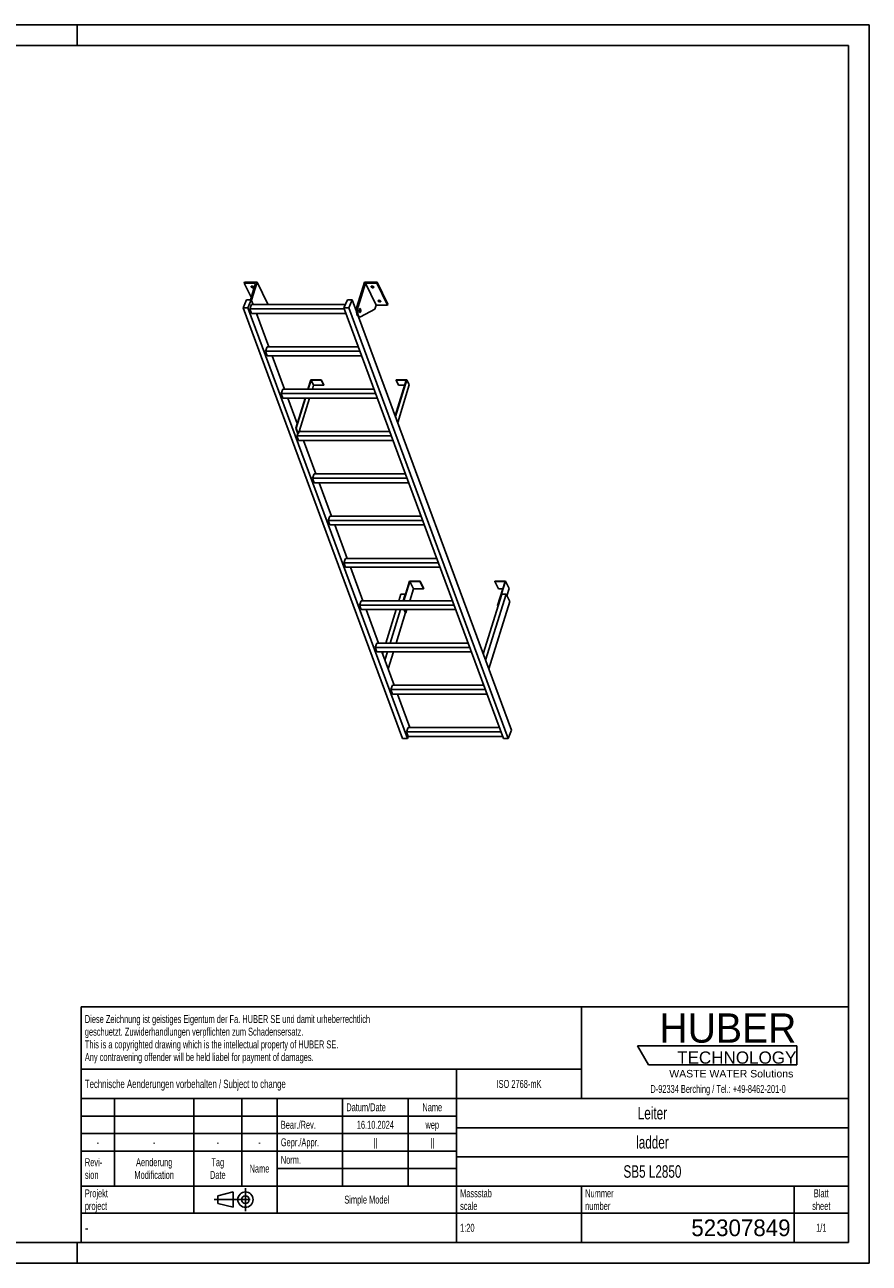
# Model space of a CAD drawing. Header units: millimetres. Extents: x 0 to 8400, y 0 to 5940.
# Tile 2 of 2: x 4349 to 8400, y 0 to 5940. Entities that reach past the tile are written whole.
import ezdxf

# ---------------------------------------------------------------- set-up
doc = ezdxf.new("R2010")
doc.units = ezdxf.units.MM
doc.header["$LTSCALE"] = 462
doc.linetypes.add('CENTER', pattern=[0.6, 0.375, -0.075, 0.075, -0.075])
doc.layers.get('0').update_dxf_attribs({"linetype": 'CONTINUOUS'})
for name, color, linetype in [('005_AXIS', 7, 'CONTINUOUS'), ('HUBER_Logo_BL1', 7, 'CONTINUOUS'), ('HUBER_Logo_BL2', 7, 'CONTINUOUS')]:
    doc.layers.add(name, color=color, linetype=linetype)
doc.styles.get("Standard").update_dxf_attribs({"font": 'txt', "width": 0.7})
doc.styles.add('TEXTSTYLE_2', font='txt')
doc.styles.add('TEXTSTYLE_3', font='arial.ttf')
doc.styles.add('TEXTSTYLE_5', font='txt', dxfattribs={"width": 0.8})
doc.styles.add('TEXTSTYLE_6', font='txt')

# ---------------------------------------------------------------- blocks, each defined once
blk = doc.blocks.new('HUBER_LOGO_BL1', base_point=(7675, 1007.5))
at = {"layer": 'HUBER_Logo_BL1', "color": 2, "linetype": 'Continuous', "attachment_point": 3, "line_spacing_factor": 0.78}
for s, insert, char_height, width, style in [('HUBER\\P\\fArial;\\H58.5;TECHNOLOGY ', (8050.7, 1198.2), 140.4, 775.343, 'TEXTSTYLE_2'), ('WASTE WATER Solutions', (8036, 927.2), 36, 594.067, 'TEXTSTYLE_3')]:
    blk.add_mtext(s, dxfattribs=dict(at, insert=insert, char_height=char_height, width=width, style=style))
at = {"layer": 'HUBER_Logo_BL1', "color": 2, "linetype": 'Continuous', "insert": (7675, 854.8), "char_height": 38, "width": 1621.786, "attachment_point": 2, "line_spacing_factor": 0.96}
blk.add_mtext('D-92334 Berching / Tel.: +49-8462-201-0', dxfattribs=at)
blk = doc.blocks.new('PROJEKTIONSMETHODE_1_BL3', base_point=(5360, 305))
at = {"color": 2, "linetype": 'CENTER'}
for p, q in [((5407.7, 360), (5407.7, 250)), ((5257.3, 305), (5462.7, 305))]:
    blk.add_line(p, q, dxfattribs=at)
at = {"color": 2, "linetype": 'Continuous'}
for p, q in [((5275.7, 323.3), (5349, 341.7)), ((5275.7, 286.7), (5275.7, 323.3)), ((5349, 268.3), (5349, 341.7)), ((5275.7, 286.7), (5349, 268.3))]:
    blk.add_line(p, q, dxfattribs=at)
for radius in [36.7, 18.3]:
    blk.add_circle((5407.7, 305), radius, dxfattribs=at)
blk = doc.blocks.new('*T13')
at = {"color": 3, "linetype": 'Continuous'}
for p, q in [((0, 0), (3680, 0)), ((0, 0), (0, -1130)), ((2400, 0), (2400, -440)), ((3680, 0), (3680, -1130)), ((0, -300), (2400, -300)), ((1800, -300), (1800, -1130)), ((0, -440), (3680, -440)), ((160, -440), (160, -860)), ((540, -440), (540, -990)), ((770, -440), (770, -860)), ((940, -440), (940, -990)), ((1254, -440), (1254, -860)), ((1568, -440), (1568, -860)), ((0, -524), (1800, -524)), ((1800, -580), (3680, -580)), ((0, -608), (1800, -608)), ((0, -692), (1800, -692)), ((1800, -720), (3680, -720)), ((940, -776), (1800, -776)), ((0, -860), (3680, -860)), ((2400, -860), (2400, -1130)), ((3420, -860), (3420, -1130)), ((0, -990), (3680, -990)), ((0, -1130), (3680, -1130))]:
    blk.add_line(p, q, dxfattribs=at)
at = {"color": 2, "linetype": 'Continuous', "line_spacing_factor": 0.96}
for s, insert, char_height, width, attachment_point in [('Diese Zeichnung ist geistiges Eigentum der Fa. HUBER SE und damit urheberrechtlich \\Pgeschuetzt. Zuwiderhandlungen verpflichten zum Schadensersatz.\\PThis is a copyrighted drawing which is the intellectual property of HUBER SE.\\PAny contravening offender will be held liabel for payment of damages.', (17.5, -39.8), 38, 4429.714, 1), ('Technische Aenderungen vorbehalten / Subject to change', (17.5, -350), 40, 3049.524, 1), ('ISO 2768-mK', (2100, -351), 38, 665.905, 2), ('Datum/Date', (1271.5, -463), 38, 584.476, 1), ('Name', (1684, -463), 38, 253.333, 2), ('Leiter', (2740, -480), 60, 480, 2), ('Bear./Rev.', (957.5, -547), 38, 544.667, 1), ('16.10.2024', (1411, -547), 38, 546.476, 2), ('wep', (1684, -547), 38, 199.048, 2), ('-', (80, -631), 38, 68.762, 2), ('-', (350, -631), 38, 68.762, 2), ('-', (655, -631), 38, 68.762, 2), ('-', (855, -631), 38, 68.762, 2), ('Gepr./Appr.', (957.5, -631), 38, 598.952, 1), ('||', (1411, -631), 38, 101.333, 2), ('||', (1684, -631), 38, 101.333, 2), ('ladder', (2740, -620), 60, 502.857, 2), ('Revi-\\Psion', (17.5, -726.6), 38, 276.857, 1), ('Aenderung\\PModification', (350, -726.6), 38, 606.19, 2), ('Tag\\PDate', (655, -726.6), 38, 235.238, 2), ('Name', (855, -757), 38, 253.333, 2), ('Norm. ', (957.5, -715), 38, 351.048, 1), ('SB5 L2850', (2740, -760), 60, 837.143, 2), ('Projekt\\Pproject', (17.5, -875.6), 38, 367.333, 1), ('Massstab\\Pscale', (1817.5, -875.6), 38, 448.762, 1), ('Nummer\\Pnumber', (2417.5, -875.6), 38, 372.762, 1), ('Blatt\\Psheet', (3550, -875.6), 38, 275.048, 2), ('Simple Model', (1370, -906), 38, 656.857, 2), ('1:20', (1817.5, -1041), 38, 204.476, 1), ('1/1', (3550, -1041), 38, 159.238, 2)]:
    blk.add_mtext(s, dxfattribs=dict(at, insert=insert, char_height=char_height, width=width, attachment_point=attachment_point))
for s, insert, char_height, width, attachment_point, style in [('-', (17.5, -1035), 50, 36.667, 1, 'TEXTSTYLE_5'), ('52307849', (3402.5, -1020), 80, 1186.667, 3, 'TEXTSTYLE_6')]:
    blk.add_mtext(s, dxfattribs=dict(at, insert=insert, char_height=char_height, width=width, attachment_point=attachment_point, style=style))
blk = doc.blocks.new('HUBER_LOGO_BL2', base_point=(7670.4, 997))
at = {"layer": 'HUBER_Logo_BL2', "color": 5, "linetype": 'Continuous'}
for p, q in [((8052.9, 1042), (7287.9, 1042)), ((7287.9, 1042), (7341.9, 952)), ((8052.9, 1042), (8052.9, 952)), ((7341.9, 952), (8052.9, 952))]:
    blk.add_line(p, q, dxfattribs=at)

msp = doc.modelspace()

# ---------------------------------------------------------------- linework, layer by layer
at = {"color": 3, "linetype": 'Continuous'}
for p, q in [((8400, 5940), (0, 5940)), ((4600, 5940), (4600, 5840)), ((8400, 5940), (8400, 0)), ((4600, 0), (4600, 100)), ((8400, 0), (0, 0))]:
    msp.add_line(p, q, dxfattribs=at)
at = {"color": 5, "linetype": 'Continuous'}
for p, q in [((8300, 5840), (100, 5840)), ((8300, 100), (8300, 5840)), ((100, 100), (8300, 100))]:
    msp.add_line(p, q, dxfattribs=at)
at = {"color": 7, "linetype": 'Continuous'}
for p, q in [((5456.523, 4701.372), (5402.181, 4701.372)), ((5456.523, 4701.372), (5431.84, 4621.498)), ((5436.75, 4619.501), (5463.502, 4706.072)), ((5942.744, 4587.79), (5979.296, 4706.072)), ((5983.37, 4701.372), (5948.271, 4587.79)), ((6035.227, 4595.699), (5983.37, 4701.372)), ((6037.713, 4701.372), (5983.37, 4701.372)), ((5396.9, 4582.214), (5412.984, 4621.498)), ((6161.795, 2517.165), (5396.9, 4582.214)), ((5419.927, 4582.214), (5396.9, 4582.214)), ((5412.984, 4621.498), (5436.01, 4621.498)), ((5436.01, 4621.498), (5419.927, 4582.214)), ((6184.822, 2517.165), (5419.927, 4582.214)), ((5429.104, 4577.026), (5437.569, 4597.702)), ((5437.155, 4555.289), (5429.104, 4577.026)), ((5882.379, 4577.026), (5429.104, 4577.026)), ((5886.799, 4597.702), (5437.569, 4597.702)), ((5515.359, 4600.399), (5514.526, 4597.702)), ((5880.457, 4582.214), (5896.541, 4621.498)), ((6645.352, 2517.165), (5880.457, 4582.214)), ((5903.484, 4582.214), (5880.457, 4582.214)), ((5896.541, 4621.498), (5919.567, 4621.498)), ((5919.567, 4621.498), (5903.484, 4582.214)), ((6668.379, 2517.165), (5903.484, 4582.214)), ((5940.299, 4565.527), (5919.567, 4621.498)), ((6029.027, 4575.633), (5959.732, 4539.734)), ((6035.227, 4595.699), (6029.027, 4575.633)), ((6035.227, 4595.699), (6089.57, 4595.699)), ((5437.155, 4555.289), (5890.43, 4555.289)), ((5468.437, 4555.289), (5461.806, 4551.854)), ((6684.462, 2556.449), (5949.909, 4539.582)), ((5951.896, 4539.142), (5957.422, 4539.142)), ((5504.251, 4374.144), (5512.716, 4394.82)), ((5512.303, 4352.407), (5504.251, 4374.144)), ((5957.526, 4374.144), (5504.251, 4374.144)), ((5512.303, 4352.407), (5965.578, 4352.407)), ((5949.868, 4394.82), (5512.716, 4394.82)), ((5722.505, 4235.789), (5708.954, 4191.938)), ((5721.147, 4237.355), (5771.805, 4237.355)), ((5734.707, 4210.924), (5722.505, 4235.789)), ((5722.505, 4235.789), (5771.321, 4235.789)), ((5771.805, 4237.355), (5771.321, 4235.789)), ((5771.321, 4235.789), (5783.523, 4210.924)), ((5771.805, 4237.355), (5784.007, 4212.491)), ((6179.351, 4235.789), (6126.174, 4063.706)), ((6131.019, 4237.355), (6130.535, 4235.789)), ((6142.737, 4210.924), (6130.535, 4235.789)), ((6130.535, 4235.789), (6179.351, 4235.789)), ((6131.019, 4237.355), (6181.677, 4237.355)), ((5579.399, 4171.262), (5587.864, 4191.938)), ((5587.45, 4149.525), (5579.399, 4171.262)), ((6032.674, 4171.262), (5579.399, 4171.262)), ((6025.016, 4191.938), (5587.864, 4191.938)), ((5728.839, 4191.938), (5734.707, 4210.924)), ((5783.523, 4210.924), (5734.707, 4210.924)), ((5784.007, 4212.491), (5783.523, 4210.924)), ((6171.667, 4210.924), (6142.737, 4210.924)), ((5587.45, 4149.525), (6040.726, 4149.525)), ((5695.847, 4149.525), (5651.05, 4004.559)), ((5666.144, 3989.056), (5715.733, 4149.525)), ((5662.598, 3946.643), (5654.547, 3968.38)), ((6107.822, 3968.38), (5654.547, 3968.38)), ((5662.598, 3946.643), (6115.873, 3946.643)), ((5738.159, 3786.174), (5729.694, 3765.498)), ((5737.746, 3743.761), (5729.694, 3765.498)), ((6182.969, 3765.498), (5729.694, 3765.498)), ((5737.746, 3743.761), (6191.021, 3743.761)), ((6175.311, 3786.174), (5738.159, 3786.174)), ((5813.307, 3583.292), (5804.842, 3562.616)), ((6250.458, 3583.292), (5813.307, 3583.292)), ((5812.893, 3540.879), (5804.842, 3562.616)), ((6258.117, 3562.616), (5804.842, 3562.616)), ((5812.893, 3540.879), (6266.168, 3540.879)), ((5888.454, 3380.41), (5879.989, 3359.734)), ((6333.264, 3359.734), (5879.989, 3359.734)), ((5888.041, 3337.997), (5879.989, 3359.734)), ((5888.041, 3337.997), (6341.316, 3337.997)), ((6325.606, 3380.41), (5888.454, 3380.41)), ((6194.829, 3272.093), (6165.606, 3177.528)), ((6167.448, 3177.528), (6196.187, 3270.526)), ((6245.487, 3272.093), (6194.829, 3272.093)), ((6196.187, 3270.526), (6245.003, 3270.526)), ((6196.187, 3270.526), (6213.574, 3235.094)), ((6245.003, 3270.526), (6245.487, 3272.093)), ((6245.003, 3270.526), (6262.391, 3235.094)), ((6245.487, 3272.093), (6262.875, 3236.661)), ((6604.701, 3272.093), (6604.217, 3270.526)), ((6604.217, 3270.526), (6653.033, 3270.526)), ((6604.217, 3270.526), (6621.604, 3235.094)), ((6655.359, 3272.093), (6604.701, 3272.093)), ((6653.033, 3270.526), (6617.207, 3154.594)), ((6619.05, 3154.594), (6655.359, 3272.093)), ((6655.359, 3272.093), (6672.747, 3236.661)), ((6195.785, 3177.528), (6213.574, 3235.094)), ((6213.574, 3235.094), (6262.391, 3235.094)), ((6262.391, 3235.094), (6262.875, 3236.661)), ((6636.915, 3209.427), (6548.534, 2923.425)), ((6658.1, 3209.427), (6560.083, 2892.245)), ((6621.604, 3235.094), (6642.084, 3235.094)), ((6658.1, 3209.427), (6636.915, 3209.427)), ((6675.487, 3173.995), (6658.1, 3209.427)), ((6661.923, 3201.635), (6672.747, 3236.661)), ((5963.602, 3177.528), (5955.137, 3156.852)), ((6408.412, 3156.852), (5955.137, 3156.852)), ((5963.188, 3135.115), (5955.137, 3156.852)), ((6400.753, 3177.528), (5963.602, 3177.528)), ((6575.531, 2850.538), (6675.487, 3173.995)), ((6617.207, 3154.594), (6619.05, 3154.594)), ((6617.207, 3154.594), (6618.903, 3151.139)), ((6619.05, 3154.594), (6619.615, 3153.442)), ((5963.188, 3135.115), (6416.463, 3135.115)), ((6168.078, 3135.115), (6175.906, 3119.162)), ((6169.92, 3135.115), (6177.749, 3119.162)), ((6175.906, 3119.162), (6177.749, 3119.162)), ((6177.749, 3119.162), (6182.678, 3135.115)), ((6038.749, 2974.646), (6030.284, 2953.97)), ((6475.901, 2974.646), (6038.749, 2974.646)), ((6483.559, 2953.97), (6030.284, 2953.97)), ((6038.336, 2932.233), (6030.284, 2953.97)), ((6038.336, 2932.233), (6491.611, 2932.233)), ((6113.897, 2771.764), (6105.432, 2751.088)), ((6558.707, 2751.088), (6105.432, 2751.088)), ((6113.483, 2729.351), (6105.432, 2751.088)), ((6551.049, 2771.764), (6113.897, 2771.764)), ((6113.483, 2729.351), (6566.758, 2729.351)), ((6189.044, 2568.882), (6180.579, 2548.206)), ((6626.196, 2568.882), (6189.044, 2568.882)), ((6684.462, 2556.449), (6668.379, 2517.165)), ((6184.822, 2517.165), (6161.795, 2517.165)), ((6633.854, 2548.206), (6180.579, 2548.206)), ((6188.631, 2526.469), (6180.579, 2548.206)), ((6188.631, 2526.469), (6184.822, 2517.165)), ((6188.631, 2526.469), (6641.906, 2526.469)), ((6668.379, 2517.165), (6645.352, 2517.165))]:
    msp.add_line(p, q, dxfattribs=at)
at = {"color": 9, "linetype": 'Continuous'}
msp.add_line((5942.744, 4587.79), (5948.271, 4587.79), dxfattribs=at)
at = {"color": 7, "linetype": 'Continuous'}
for points, knots in [([(5942.744, 4587.79), (5942.015, 4585.429), (5940.9, 4580.34), (5940.133, 4572.381), (5940.225, 4564.173), (5941.169, 4556.345), (5942.656, 4550.373), (5944.269, 4546.289), (5945.572, 4543.801), (5947.001, 4541.795), (5948.538, 4540.304), (5950.175, 4539.364), (5951.343, 4539.142), (5951.896, 4539.142)], [0, 0, 0, 0, 0.13939916, 0.29280569, 0.45031518, 0.6015399, 0.73684017, 0.79611184, 0.84888331, 0.89492094, 0.93453064, 0.96882596, 1, 1, 1, 1]), ([(5948.271, 4587.79), (5947.541, 4585.429), (5946.426, 4580.34), (5945.66, 4572.381), (5945.751, 4564.173), (5946.695, 4556.345), (5948.182, 4550.373), (5949.795, 4546.289), (5951.098, 4543.801), (5952.527, 4541.795), (5954.065, 4540.304), (5955.701, 4539.364), (5956.869, 4539.142), (5957.422, 4539.142)], [0, 0, 0, 0, 0.13939916, 0.29280569, 0.45031518, 0.6015399, 0.73684017, 0.79611184, 0.84888331, 0.89492094, 0.93453064, 0.96882596, 1, 1, 1, 1]), ([(5957.422, 4539.142), (5957.616, 4539.142), (5958.416, 4539.192), (5959.195, 4539.456), (5959.732, 4539.734)], [0, 0, 0, 0, 0.24280265, 1, 1, 1, 1])]:
    msp.add_open_spline(points, degree=3, knots=knots, dxfattribs=at)
at = {"layer": '005_AXIS', "color": 7, "linetype": 'Continuous'}
for p, q in [((5403.633, 4706.072), (5402.181, 4701.372)), ((5402.181, 4701.372), (5435.526, 4633.423)), ((5463.502, 4706.072), (5403.633, 4706.072)), ((5515.359, 4600.399), (5463.502, 4706.072)), ((6039.165, 4706.072), (5979.296, 4706.072)), ((6039.165, 4706.072), (6037.713, 4701.372)), ((6089.57, 4595.699), (6037.713, 4701.372)), ((6091.022, 4600.399), (6039.165, 4706.072)), ((5444.824, 4597.702), (5436.01, 4621.498)), ((5940.587, 4576.642), (5936.182, 4576.642)), ((5957.422, 4576.642), (5955.315, 4576.642)), ((6091.022, 4600.399), (6089.57, 4595.699)), ((5519.972, 4394.82), (5460.534, 4555.289)), ((5957.422, 4561.642), (5955.319, 4561.642)), ((5595.119, 4191.938), (5535.682, 4352.407)), ((5721.147, 4237.355), (5707.112, 4191.938)), ((6181.677, 4237.355), (6127.178, 4060.995)), ((6193.879, 4212.491), (6181.677, 4237.355)), ((6138.019, 4031.727), (6193.879, 4212.491)), ((5656.174, 4027.103), (5610.829, 4149.525)), ((5694.005, 4149.525), (5649.207, 4004.559)), ((5649.207, 4004.559), (5658.779, 3978.718)), ((5649.207, 4004.559), (5651.05, 4004.559)), ((5651.05, 4004.559), (5660.621, 3978.718)), ((5664.854, 3989.056), (5660.621, 3978.718)), ((6100.163, 3989.056), (5664.854, 3989.056)), ((5670.267, 3989.056), (5668.019, 3995.124)), ((5658.779, 3978.718), (5654.547, 3968.38)), ((5658.779, 3978.718), (5660.621, 3978.718)), ((5745.414, 3786.174), (5685.977, 3946.643)), ((5820.562, 3583.292), (5761.124, 3743.761)), ((5895.71, 3380.41), (5836.272, 3540.879)), ((5970.857, 3177.528), (5911.419, 3337.997)), ((6153.358, 3209.427), (6143.501, 3177.528)), ((6153.358, 3209.427), (6174.543, 3209.427)), ((6174.543, 3209.427), (6164.685, 3177.528)), ((6175.108, 3208.275), (6174.543, 3209.427)), ((6046.005, 2974.646), (5986.567, 3135.115)), ((6130.394, 3135.115), (6080.805, 2974.646)), ((6151.579, 3135.115), (6101.99, 2974.646)), ((6130.327, 2974.646), (6175.341, 3120.314)), ((6121.152, 2771.764), (6061.714, 2932.233)), ((6067.699, 2932.233), (6064.977, 2923.425)), ((6088.883, 2932.233), (6076.526, 2892.245)), ((6091.974, 2850.538), (6117.22, 2932.233)), ((6196.3, 2568.882), (6136.862, 2729.351))]:
    msp.add_line(p, q, dxfattribs=at)
for points, knots in [([(5435.28, 4682.724), (5435.128, 4683.034), (5434.915, 4683.669), (5434.965, 4684.346), (5435.056, 4684.643)], [0, 0, 0, 0, 0.52599001, 1, 1, 1, 1]), ([(5435.056, 4684.643), (5435.18, 4685.044), (5435.737, 4685.836), (5437.114, 4686.536), (5438.87, 4686.828), (5440.859, 4686.701), (5442.888, 4686.174), (5444.754, 4685.297), (5446.27, 4684.162), (5447.014, 4683.212), (5447.253, 4682.724)], [0, 0, 0, 0, 0.08792798, 0.19150839, 0.31584218, 0.45699793, 0.60613597, 0.75253436, 0.88609218, 1, 1, 1, 1]), ([(5447.477, 4680.805), (5447.353, 4680.404), (5446.796, 4679.612), (5445.419, 4678.912), (5443.663, 4678.621), (5441.674, 4678.747), (5439.645, 4679.274), (5437.779, 4680.151), (5436.263, 4681.286), (5435.519, 4682.236), (5435.28, 4682.724)], [0, 0, 0, 0, 0.08792798, 0.19150839, 0.31584218, 0.45699793, 0.60613597, 0.75253436, 0.88609218, 1, 1, 1, 1]), ([(5446.649, 4683.633), (5445.883, 4683.416), (5444.159, 4683.289), (5441.59, 4683.769), (5439.197, 4684.822), (5437.845, 4685.9), (5437.335, 4686.511)], [0, 0, 0, 0, 0.23499217, 0.50000086, 0.76500904, 1, 1, 1, 1]), ([(5447.253, 4682.724), (5447.405, 4682.414), (5447.618, 4681.779), (5447.569, 4681.102), (5447.477, 4680.805)], [0, 0, 0, 0, 0.52599001, 1, 1, 1, 1]), ([(6010.943, 4682.724), (6010.791, 4683.034), (6010.578, 4683.669), (6010.628, 4684.346), (6010.719, 4684.643)], [0, 0, 0, 0, 0.52599001, 1, 1, 1, 1]), ([(6010.719, 4684.643), (6010.843, 4685.044), (6011.4, 4685.836), (6012.777, 4686.536), (6014.533, 4686.828), (6016.523, 4686.701), (6018.551, 4686.174), (6020.417, 4685.297), (6021.933, 4684.162), (6022.677, 4683.212), (6022.917, 4682.724)], [0, 0, 0, 0, 0.08792798, 0.19150839, 0.31584218, 0.45699793, 0.60613597, 0.75253436, 0.88609218, 1, 1, 1, 1]), ([(6023.14, 4680.805), (6023.016, 4680.404), (6022.459, 4679.612), (6021.083, 4678.912), (6019.326, 4678.621), (6017.337, 4678.747), (6015.308, 4679.274), (6013.442, 4680.151), (6011.927, 4681.286), (6011.182, 4682.236), (6010.943, 4682.724)], [0, 0, 0, 0, 0.08792798, 0.19150839, 0.31584218, 0.45699793, 0.60613597, 0.75253436, 0.88609218, 1, 1, 1, 1]), ([(6022.312, 4683.633), (6021.546, 4683.416), (6019.822, 4683.289), (6017.253, 4683.769), (6014.86, 4684.822), (6013.508, 4685.9), (6012.998, 4686.511)], [0, 0, 0, 0, 0.23499217, 0.50000086, 0.76500904, 1, 1, 1, 1]), ([(6022.917, 4682.724), (6023.069, 4682.414), (6023.281, 4681.779), (6023.232, 4681.102), (6023.14, 4680.805)], [0, 0, 0, 0, 0.52599001, 1, 1, 1, 1]), ([(5957.422, 4578.392), (5957.234, 4578.392), (5956.832, 4578.306), (5956.279, 4577.952), (5955.765, 4577.397), (5955.095, 4576.333), (5954.441, 4574.575), (5953.953, 4572.114), (5953.766, 4569.381), (5953.899, 4566.627), (5954.337, 4564.103), (5954.857, 4562.561), (5955.183, 4561.896)], [0, 0, 0, 0, 0.03139335, 0.06653602, 0.10789214, 0.15653911, 0.27536242, 0.41788486, 0.57383792, 0.73088447, 0.87653107, 1, 1, 1, 1]), ([(5957.422, 4576.642), (5957.269, 4576.642), (5956.943, 4576.573), (5956.495, 4576.285), (5956.079, 4575.835), (5955.535, 4574.973), (5955.005, 4573.547), (5954.609, 4571.552), (5954.458, 4569.336), (5954.565, 4567.102), (5954.921, 4565.056), (5955.342, 4563.806), (5955.606, 4563.267)], [0, 0, 0, 0, 0.03139336, 0.06653604, 0.10789215, 0.1565391, 0.27536241, 0.41788485, 0.57383792, 0.73088447, 0.87653103, 1, 1, 1, 1]), ([(5959.661, 4576.387), (5959.515, 4576.685), (5959.212, 4577.218), (5958.665, 4577.869), (5958.069, 4578.289), (5957.627, 4578.392), (5957.422, 4578.392)], [0, 0, 0, 0, 0.31594759, 0.58208421, 0.80455749, 1, 1, 1, 1]), ([(5959.237, 4575.017), (5959.119, 4575.258), (5958.873, 4575.69), (5958.43, 4576.218), (5957.946, 4576.558), (5957.588, 4576.642), (5957.422, 4576.642)], [0, 0, 0, 0, 0.31594789, 0.58208425, 0.80455749, 1, 1, 1, 1]), ([(5957.422, 4559.892), (5957.61, 4559.892), (5958.012, 4559.977), (5958.565, 4560.331), (5959.078, 4560.887), (5959.749, 4561.95), (5960.403, 4563.708), (5960.891, 4566.169), (5961.078, 4568.902), (5960.945, 4571.657), (5960.507, 4574.181), (5959.987, 4575.723), (5959.661, 4576.387)], [0, 0, 0, 0, 0.03139335, 0.06653602, 0.10789214, 0.15653911, 0.27536242, 0.41788486, 0.57383792, 0.73088447, 0.87653107, 1, 1, 1, 1]), ([(5957.422, 4561.642), (5957.575, 4561.642), (5957.901, 4561.711), (5958.349, 4561.998), (5958.765, 4562.448), (5959.309, 4563.311), (5959.839, 4564.736), (5960.235, 4566.732), (5960.386, 4568.948), (5960.279, 4571.181), (5959.923, 4573.227), (5959.502, 4574.478), (5959.237, 4575.017)], [0, 0, 0, 0, 0.03139336, 0.06653604, 0.10789215, 0.1565391, 0.27536241, 0.41788485, 0.57383792, 0.73088447, 0.87653103, 1, 1, 1, 1]), ([(6044.497, 4614.347), (6044.345, 4614.657), (6044.133, 4615.292), (6044.182, 4615.969), (6044.274, 4616.266)], [0, 0, 0, 0, 0.52599001, 1, 1, 1, 1]), ([(6044.274, 4616.266), (6044.398, 4616.667), (6044.955, 4617.459), (6046.331, 4618.159), (6048.088, 4618.451), (6050.077, 4618.324), (6052.106, 4617.797), (6053.972, 4616.92), (6055.487, 4615.785), (6056.232, 4614.835), (6056.471, 4614.347)], [0, 0, 0, 0, 0.08792798, 0.19150839, 0.31584218, 0.45699793, 0.60613597, 0.75253436, 0.88609218, 1, 1, 1, 1]), ([(6056.695, 4612.428), (6056.571, 4612.027), (6056.014, 4611.235), (6054.637, 4610.535), (6052.881, 4610.243), (6050.891, 4610.37), (6048.863, 4610.897), (6046.997, 4611.774), (6045.481, 4612.909), (6044.737, 4613.859), (6044.497, 4614.347)], [0, 0, 0, 0, 0.08792798, 0.19150839, 0.31584218, 0.45699793, 0.60613597, 0.75253436, 0.88609218, 1, 1, 1, 1]), ([(6055.867, 4615.256), (6055.1, 4615.039), (6053.376, 4614.912), (6050.807, 4615.392), (6048.415, 4616.445), (6047.063, 4617.522), (6046.553, 4618.134)], [0, 0, 0, 0, 0.23499217, 0.50000086, 0.76500904, 1, 1, 1, 1]), ([(6056.471, 4614.347), (6056.623, 4614.037), (6056.836, 4613.402), (6056.786, 4612.725), (6056.695, 4612.428)], [0, 0, 0, 0, 0.52599001, 1, 1, 1, 1]), ([(5955.183, 4561.896), (5955.329, 4561.598), (5955.632, 4561.065), (5956.179, 4560.414), (5956.775, 4559.995), (5957.217, 4559.892), (5957.422, 4559.892)], [0, 0, 0, 0, 0.31594759, 0.58208421, 0.80455749, 1, 1, 1, 1]), ([(5955.606, 4563.267), (5955.725, 4563.026), (5955.971, 4562.593), (5956.414, 4562.065), (5956.898, 4561.725), (5957.256, 4561.642), (5957.422, 4561.642)], [0, 0, 0, 0, 0.31594789, 0.58208425, 0.80455749, 1, 1, 1, 1])]:
    msp.add_open_spline(points, degree=3, knots=knots, dxfattribs=at)

# ---------------------------------------------------------------- block references
msp.add_blockref('*T13', (4620, 1230))
at = {"color": 2, "linetype": 'Continuous'}
msp.add_blockref('PROJEKTIONSMETHODE_1_BL3', (5360, 305), dxfattribs=at)
at = {"layer": 'HUBER_Logo_BL1'}
msp.add_blockref('HUBER_LOGO_BL1', (7674.994, 1007.484), dxfattribs=at)
at = {"layer": 'HUBER_Logo_BL2'}
msp.add_blockref('HUBER_LOGO_BL2', (7670.375, 996.993), dxfattribs=at)

doc.saveas('drawing.dxf')
